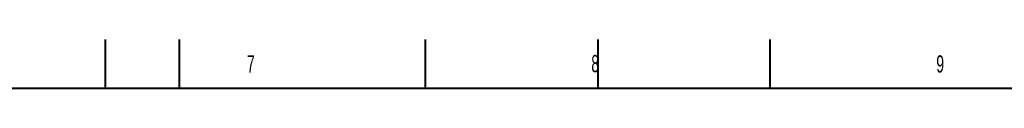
# Model space of a CAD drawing. Header units: millimetres. Extents: x 0 to 841, y 0 to 594.
# Tile 16 of 17: x 408 to 608, y 584 to 594. Entities that reach past the tile are written whole.
import ezdxf

# ---------------------------------------------------------------- set-up
doc = ezdxf.new("R2010")
doc.units = ezdxf.units.MM
doc.styles.add('SLDTEXTSTYLE0', font='TXT', dxfattribs={"width": 0.605})

msp = doc.modelspace()

# ---------------------------------------------------------------- linework, layer by layer
at = {"color": 7, "linetype": 'Continuous', "lineweight": 40}
for p, q in [((425.5, 584), (425.5, 594)), ((440.5, 584), (440.5, 594)), ((490.5, 584), (490.5, 594)), ((525.5, 594), (525.5, 584)), ((560.5, 584), (560.5, 594)), ((831, 584), (20, 584))]:
    msp.add_line(p, q, dxfattribs=at)

# ---------------------------------------------------------------- texts
at = {"color": 7, "linetype": 'Continuous', "lineweight": 0, "char_height": 3.5, "attachment_point": 1, "style": 'SLDTEXTSTYLE0'}
for s, insert in [('7', (454.21, 590.77)), ('8', (524.16, 590.83)), ('9', (594.24, 590.76))]:
    msp.add_mtext(s, dxfattribs=dict(at, insert=insert))

doc.saveas('drawing.dxf')
